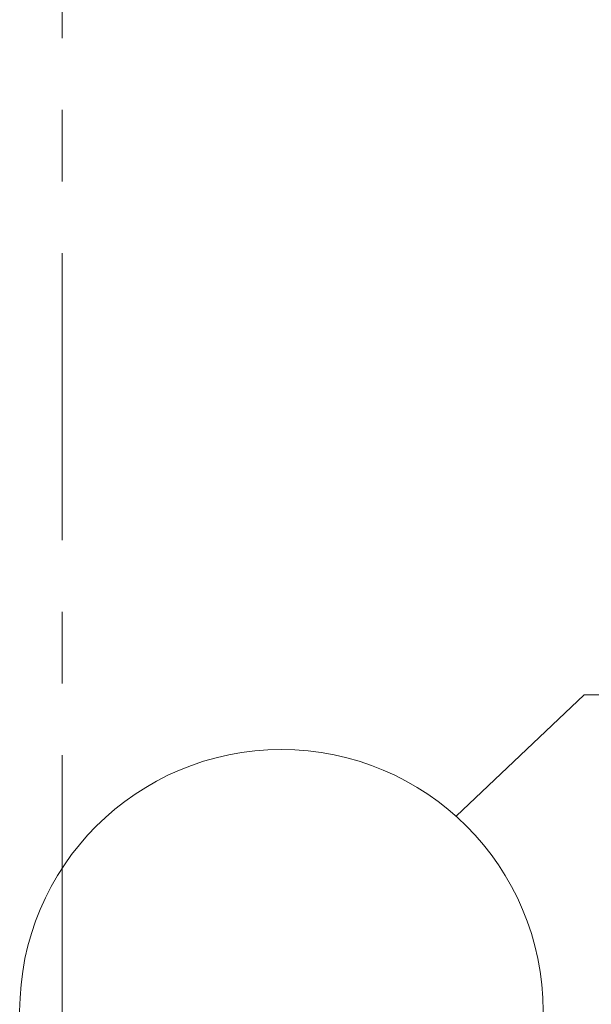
# Model space of a CAD drawing. Header units: metres. Extents: x -38 to 85, y -15 to 19.
# Tile 59 of 93: x 51.441 to 52.238, y 10.352 to 11.726. Entities that reach past the tile are written whole.
import ezdxf

# ---------------------------------------------------------------- set-up
doc = ezdxf.new("R2010")
doc.units = ezdxf.units.M
doc.linetypes.add('______11', pattern=[0.5, 0.4, -0.05, 0, -0.05])
doc.linetypes.add('______5', pattern=[1.1, 0.8, -0.1, 0.1, -0.1])
for name, color, linetype, lineweight in [('XR$2$Осевая линия (1)', 7, '______5', 13), ('XR$3$ВК__отв в полу 1-2 эт', 220, 'Continuous', 25), ('XR$3$Общий слой (1)', 7, 'Continuous', 13)]:
    doc.layers.add(name, color=color, linetype=linetype, lineweight=lineweight)

msp = doc.modelspace()

# ---------------------------------------------------------------- linework, layer by layer
at = {"layer": 'XR$2$Осевая линия (1)', "color": 253, "linetype": '______11', "lineweight": 13, "true_color": 0xa0a0a0, "transparency": 33554687}
msp.add_line((51.5, 6.8), (51.5, 18.35), dxfattribs=at)
at = {"layer": 'XR$3$ВК__отв в полу 1-2 эт', "color": 7, "linetype": 'Continuous', "lineweight": 13, "transparency": 33554687}
msp.add_circle((51.8061, 10.3427), 0.3652, dxfattribs=at)
at = {"layer": 'XR$3$Общий слой (1)', "color": 7, "linetype": 'Continuous', "lineweight": 13, "transparency": 33554687}
msp.add_lwpolyline([(52.0497, 10.6148), (52.2283, 10.7841), (53.3683, 10.7841)], dxfattribs=at)

doc.saveas('drawing.dxf')
